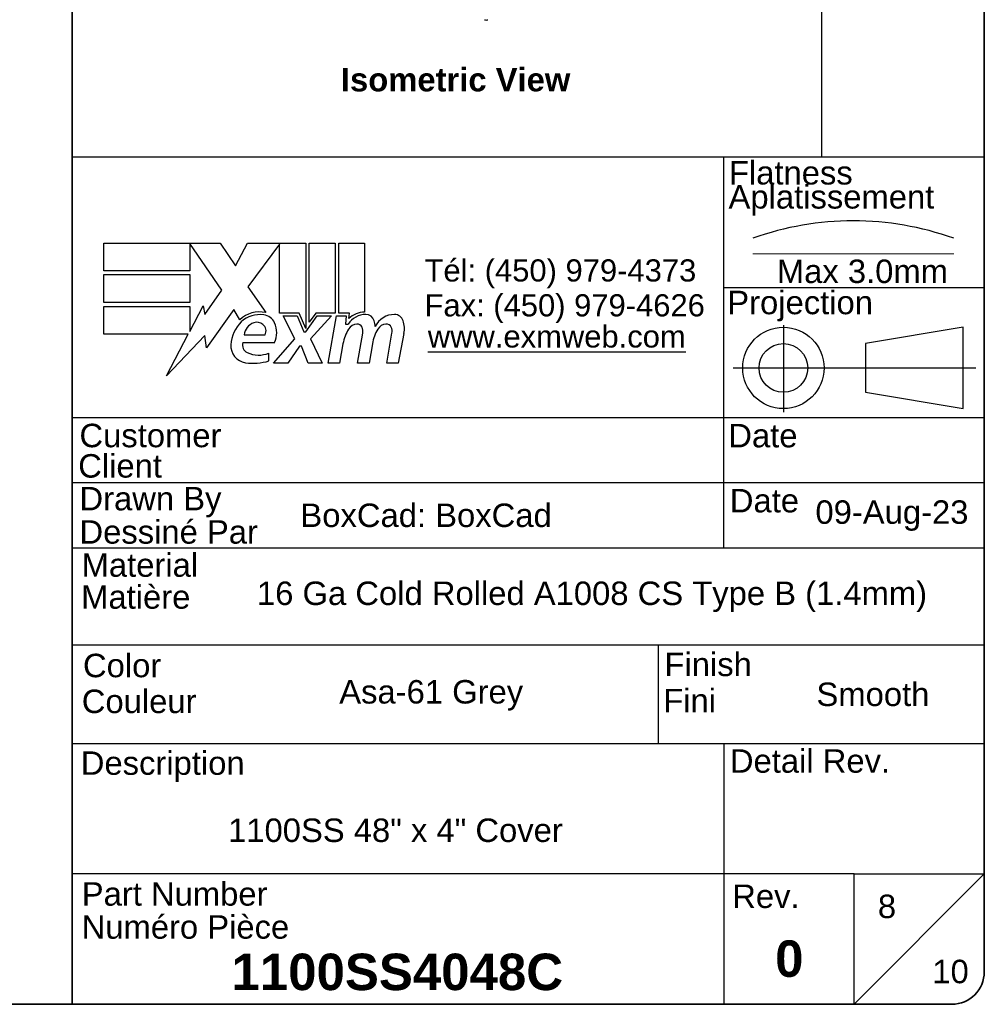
# Model space of a CAD drawing. Header units: inches. Extents: x 0 to 160, y -11 to 104.
# Tile 25 of 38: x 124 to 159, y 2 to 39. Entities that reach past the tile are written whole.
import ezdxf
from ezdxf.enums import TextEntityAlignment as Align

# ---------------------------------------------------------------- set-up
doc = ezdxf.new("R2010")
doc.units = ezdxf.units.IN
doc.header["$LTSCALE"] = 9.635087
doc.header["$MEASUREMENT"] = 0
doc.linetypes.add('CHAIN', pattern=[0.7087, 0.4724, -0.0591, 0.1181, -0.0591])
doc.linetypes.add('DASHED', pattern=[0.2067, 0.1654, -0.0413])
doc.layers.get('0').update_dxf_attribs({"lineweight": 25})
for name, color, linetype, lineweight in [('Centerline(ANSI)', 7, 'Continuous', 25), ('Sketch Geometry(ANSI)', 7, 'Continuous', 25), ('Symbols(ANSI)', 7, 'Continuous', 25), ('Visible Edges(ANSI)', 7, 'Continuous', 25)]:
    doc.layers.add(name, color=color, linetype=linetype, lineweight=lineweight)
doc.styles.add('Current-ANSI', font='arial.ttf')
doc.styles.add('Dimension-ANSI', font='arialbd.ttf')
doc.styles.add('Text Style44', font='arialbd.ttf')
doc.styles.add('Text Style83', font='FRE3OF9X.TTF')

# ---------------------------------------------------------------- blocks, each defined once
blk = doc.blocks.new('Title Blocks EXM - ANSI B')
for p, q in [((13.3719, 3.063), (13.3719, 3.17)), ((13.3719, 3.17), (13.8179, 3.17)), ((13.8239, 2.989), (13.7009, 3.1679)), ((13.7009, 3.1679), (13.7009, 3.063)), ((13.8179, 3.17), (13.8766, 3.0829)), ((13.8766, 3.0829), (13.9229, 3.17)), ((13.9229, 3.17), (14.1459, 3.17)), ((14.0459, 3.1658), (13.9239, 3.0025)), ((14.0459, 2.9005), (14.0459, 3.1658)), ((14.1459, 3.17), (14.1459, 2.8416)), ((14.1599, 3.17), (14.2589, 3.17)), ((14.1599, 2.866), (14.1599, 3.17)), ((14.2589, 3.17), (14.2589, 2.9005)), ((14.2729, 3.17), (14.3719, 3.17)), ((14.2729, 2.9005), (14.2729, 3.17)), ((14.3719, 3.17), (14.3719, 2.905)), ((13.7009, 3.063), (13.3719, 3.063)), ((13.3719, 3.049), (13.7009, 3.049)), ((13.3719, 2.942), (13.3719, 3.049)), ((13.7009, 3.049), (13.7009, 2.942)), ((13.7584, 2.8954), (13.8239, 2.989)), ((13.9239, 3.0025), (13.9929, 2.903)), ((13.7009, 2.942), (13.3719, 2.942)), ((13.3719, 2.82), (13.3719, 2.927)), ((13.3719, 2.927), (13.7009, 2.927)), ((13.7009, 2.831), (13.7519, 2.929)), ((13.7009, 2.927), (13.7009, 2.831)), ((13.7519, 2.929), (13.7584, 2.8954)), ((13.8699, 2.9145), (13.7651, 2.7677)), ((13.893, 2.876), (13.8699, 2.9145)), ((14.1209, 2.9005), (14.0459, 2.9005)), ((14.0589, 2.891), (14.1129, 2.891)), ((14.1049, 2.802), (14.0589, 2.891)), ((14.1129, 2.891), (14.1389, 2.8297)), ((14.1459, 2.8416), (14.1209, 2.9005)), ((14.1459, 2.8297), (14.1904, 2.891)), ((14.1849, 2.9005), (14.1599, 2.866)), ((14.2449, 2.891), (14.1639, 2.8026)), ((14.2589, 2.9005), (14.1849, 2.9005)), ((14.1904, 2.891), (14.2449, 2.891)), ((14.2319, 2.709), (14.264, 2.891)), ((14.264, 2.891), (14.3019, 2.891)), ((14.3139, 2.9005), (14.2729, 2.9005)), ((14.3019, 2.891), (14.2991, 2.859)), ((14.3121, 2.88), (14.3139, 2.9005)), ((14.2991, 2.859), (14.3087, 2.859)), ((13.6951, 2.82), (13.3719, 2.82)), ((13.6123, 2.661), (13.6951, 2.82)), ((13.7585, 2.815), (13.6123, 2.661)), ((13.7651, 2.7677), (13.7585, 2.815)), ((13.9099, 2.818), (13.9899, 2.818)), ((14.0229, 2.709), (14.1049, 2.802)), ((14.1389, 2.8297), (14.1459, 2.8297)), ((14.1639, 2.8026), (14.2089, 2.709)), ((14.3449, 2.709), (14.3651, 2.824)), ((14.4568, 2.709), (14.4771, 2.824)), ((14.523, 2.8232), (14.5008, 2.709)), ((13.9049, 2.788), (14.0269, 2.788)), ((14.1219, 2.774), (14.0769, 2.709)), ((14.1299, 2.774), (14.1219, 2.774)), ((14.1549, 2.709), (14.1299, 2.774)), ((14.2891, 2.784), (14.2759, 2.709)), ((14.4021, 2.784), (14.3889, 2.709)), ((14.0049, 2.718), (14.0049, 2.748)), ((14.0769, 2.709), (14.0229, 2.709)), ((14.2089, 2.709), (14.1549, 2.709)), ((14.2759, 2.709), (14.2319, 2.709)), ((14.3889, 2.709), (14.3449, 2.709)), ((14.5008, 2.709), (14.4568, 2.709))]:
    blk.add_line(p, q)
for centre, radius, start, end in [((13.9683, 2.7958), 0.11, 77.079, 133.1785), ((13.9683, 2.7958), 0.0996, 80.4085, 134.1684), ((13.9805, 2.8435), 0.0507, 23.8445, 85.0802), ((14.3761, 2.8159), 0.08, 89.4776, 147.4114), ((14.3702, 2.825), 0.08, 88.7952, 136.5849), ((14.3766, 2.8621), 0.0338, 16.9928, 89.4776), ((14.3171, 2.8439), 0.096, 3.6169, 16.9928), ((14.4864, 2.814), 0.0819, 89.6788, 153.9508), ((14.4867, 2.8609), 0.035, 18.4748, 89.6788), ((14.4288, 2.8415), 0.096, 349, 18.4748), ((13.9913, 2.772), 0.1327, 134.1684, 176.5646), ((13.9654, 2.8111), 0.056, 109.3797, 172.9975), ((13.959, 2.8295), 0.0365, 51.1652, 109.3797), ((13.9619, 2.8332), 0.0318, 331.4547, 51.1652), ((13.9409, 2.826), 0.094, 336.1555, 23.8445), ((14.4417, 2.757), 0.155, 147.5992, 170), ((14.3463, 2.8176), 0.042, 96.03, 147.5992), ((14.344, 2.8395), 0.02, 23.5571, 96.03), ((14.3248, 2.8311), 0.041, 350, 23.5571), ((14.5551, 2.7593), 0.155, 148.5584, 170.8257), ((14.4583, 2.8176), 0.042, 96.1027, 147.6083), ((14.456, 2.8395), 0.02, 23.5487, 96.1027), ((14.4367, 2.8311), 0.041, 349.9922, 23.5487), ((13.9245, 2.776), 0.0658, 176.5646, 261.5605), ((13.9355, 2.7789), 0.032, 163.5261, 244.6784), ((13.9656, 2.8424), 0.1023, 244.6784, 292.5609), ((13.9446, 2.9112), 0.2024, 261.5605, 287.3343)]:
    blk.add_arc(centre, radius, start, end)
at = {"layer": 'Centerline(ANSI)', "linetype": 'DASHED', "lineweight": 18, "ltscale": 0.507983}
blk.add_line((15.8615, 3.1283), (16.6325, 3.1283), dxfattribs=at)
at = {"layer": 'Centerline(ANSI)', "linetype": 'CHAIN', "ltscale": 0.185148}
blk.add_line((15.979, 2.8548), (15.979, 2.5213), dxfattribs=at)
at = {"layer": 'Centerline(ANSI)', "linetype": 'CHAIN', "ltscale": 0.437897}
blk.add_line((15.7859, 2.691), (16.7169, 2.691), dxfattribs=at)
at = {"layer": 'Sketch Geometry(ANSI)'}
for p, q in [((16.125, 10.687), (16.125, 3.5)), ((16.75, 10.562), (16.75, 0.375)), ((16.75, 3.5), (13.25, 3.5)), ((15.75, 2), (15.75, 3.5)), ((15.75, 3), (16.75, 3)), ((16.6692, 2.847), (16.2942, 2.7845)), ((16.6692, 2.535), (16.6692, 2.847)), ((16.2942, 2.7845), (16.2942, 2.5975)), ((16.2942, 2.5975), (16.6692, 2.535)), ((16.75, 2.5), (13.25, 2.5)), ((16.75, 2.25), (13.25, 2.25)), ((16.75, 2), (13.25, 2)), ((13.25, 1.6292), (16.75, 1.6292)), ((15.4988, 1.6292), (15.4988, 1.25)), ((13.25, 1.25), (16.75, 1.25)), ((15.75, 1.25), (15.75, 0.75)), ((15.75, 0.75), (13.25, 0.75)), ((16.25, 0.75), (15.75, 0.75)), ((15.75, 0.75), (15.75, 0.25)), ((16.25, 0.25), (16.25, 0.75)), ((16.25, 0.75), (16.75, 0.75)), ((16.25, 0.25), (16.75, 0.75)), ((16.625, 0.25), (13.25, 0.25))]:
    blk.add_line(p, q, dxfattribs=at)
at = {"layer": 'Sketch Geometry(ANSI)', "linetype": 'Continuous', "lineweight": 35}
for p in [(13.25, 8.625), (13.25, 0.25)]:
    blk.add_line(p, (13.25, 3.5), dxfattribs=at)
at = {"layer": 'Sketch Geometry(ANSI)'}
for radius in [0.156, 0.0935]:
    blk.add_circle((15.979, 2.691), radius, dxfattribs=at)
for centre, radius, start, end in [((16.247, 2.1118), 1.1434, 70.2973, 109.7027), ((16.625, 0.375), 0.125, 270, 0)]:
    blk.add_arc(centre, radius, start, end, dxfattribs=at)
at = {"layer": 'Symbols(ANSI)', "color": 7, "char_height": 0.09, "style": 'Current-ANSI'}
for s, insert, attachment_point in [('\\fArial|b1|i0;{\\H0.0900;Isometric View}', (14.2811, 3.8417), 1), ('Flatness', (15.7699, 3.3932), 7), ('Aplatissement', (15.7685, 3.2751), 7), ('Max 3.0mm', (15.9539, 3.0153), 7), ('Projection', (15.7637, 2.8698), 7), ('Customer', (13.2778, 2.3855), 7), ('Date', (15.7677, 2.385), 7), ('Client', (13.273, 2.269), 7), ('Drawn By', (13.2779, 2.1175), 7), ('Dessiné Par', (13.2779, 2.0156), 7), ('Material', (13.2861, 1.8886), 7), ('Matière', (13.2843, 1.7661), 7), ('Color', (13.2914, 1.5033), 7), ('Finish', (15.5226, 1.5076), 7), ('Couleur', (13.2867, 1.3658), 7), ('Fini', (15.5179, 1.37), 7), ('Detail Rev.', (15.7736, 1.137), 7), ('Description', (13.2829, 1.1031), 7), ('Part Number', (13.2867, 0.6271), 7), ('Numéro Pièce', (13.2862, 0.5004), 7)]:
    blk.add_mtext(s, dxfattribs=dict(at, insert=insert, attachment_point=attachment_point))
at = {"layer": 'Symbols(ANSI)', "color": 7, "insert": (14.6019, 3.1074), "char_height": 0.085, "attachment_point": 1, "line_spacing_factor": 0.944221, "style": 'Current-ANSI'}
blk.add_mtext('\\fArial|b0|i0;{\\H0.0850;Tél: (450) 979-4373\\PFax: (450) 979-4626}', dxfattribs=at)
at = {"layer": 'Symbols(ANSI)', "color": 5, "true_color": 0x0000ff, "insert": (14.6145, 2.8542), "char_height": 0.085, "attachment_point": 1, "style": 'Dimension-ANSI'}
blk.add_mtext('\\fArial|b0|i0;{\\H0.0850;\\Lwww.exmweb.com}', dxfattribs=at)
at = {"layer": 'Symbols(ANSI)', "color": 7, "char_height": 0.09, "style": 'Current-ANSI'}
for s, insert, width, attachment_point in [('Date', (15.7734, 2.1356), 0.265541, 7), ('BoxCad: BoxCad', (14.1257, 2.1251), 1.623619, 4), ('Rev.', (15.7827, 0.6181), 0.258544, 7)]:
    blk.add_mtext(s, dxfattribs=dict(at, insert=insert, width=width, attachment_point=attachment_point))
at = {"layer": 'Symbols(ANSI)', "color": 7, "style": 'Current-ANSI'}
for tag, p in [('REV1', (13.3753, 10.3127)), ('REV1DATE', (15.7496, 10.31)), ('REV1BY', (16.4371, 10.3133)), ('REV2', (13.3734, 9.9377)), ('REV2DATE', (15.7475, 9.9406)), ('REV2BY', (16.4372, 9.9385)), ('REV3', (13.3741, 9.563)), ('REV3DATE', (15.7516, 9.563)), ('REV3BY', (16.4372, 9.5635)), ('REV4', (13.3766, 9.1879)), ('REV4DATE', (15.7516, 9.1879)), ('REV4BY', (16.4411, 9.1885)), ('REV5', (13.3734, 8.8129)), ('REV5DATE', (15.7516, 8.8129)), ('REV5BY', (16.4379, 8.8113)), ('MFG_APPROVED_DATE', (16.3934, 2.3745)), ('DETAIL_REV', (16.2494, 0.9257))]:
    blk.add_attdef(tag, text='', height=0.09, dxfattribs=at).set_placement(p, align=Align.MIDDLE_CENTER)
for tag, p in [('REV1DESC', (13.5255, 10.3098)), ('REV2DESC', (13.5253, 9.9374)), ('REV3DESC', (13.528, 9.5635)), ('REV4DESC', (13.533, 9.1903)), ('REV5DESC', (13.5322, 8.8113)), ('COMPANY', (14.1202, 2.375))]:
    blk.add_attdef(tag, text='', height=0.09, dxfattribs=at).set_placement(p, align=Align.MIDDLE_LEFT)
at = {"layer": 'Symbols(ANSI)', "color": 7, "style": 'Text Style83'}
blk.add_attdef('BARCODE_001', (16.6422, 4.1418), '', height=0.4, rotation=90, dxfattribs=at)
at = {"layer": 'Symbols(ANSI)', "color": 7}
for tag, p, height, style in [('IDW_DATE_001', (16.102, 2.093), 0.09, 'Current-ANSI'), ('MATERIEL_001', (13.9591, 1.7815), 0.09, 'Current-ANSI'), ('COLOR_001', (14.2747, 1.4037), 0.09, 'Current-ANSI'), ('FINISH_001', (16.106, 1.3941), 0.09, 'Current-ANSI'), ('IDW_DESC_001', (13.8482, 0.8726), 0.09, 'Current-ANSI'), ('Sheet_Number_001', (16.3416, 0.5807), 0.09, 'Current-ANSI'), ('IDW_REV_001', (15.9474, 0.3552), 0.14, 'Text Style44'), ('IDW_NAME_001', (13.8613, 0.3043), 0.14, 'Text Style44'), ('Number_of_sheets_001', (16.5505, 0.3309), 0.09, 'Current-ANSI')]:
    blk.add_attdef(tag, p, '', height=height, dxfattribs=dict(at, style=style))
blk = doc.blocks.new('Borders 8_EXM - B (Inch)')
at = {"layer": 'Sketch Geometry(ANSI)', "linetype": 'Continuous', "lineweight": 35}
for p, q in [((16.5229, 0.3795), (16.5229, 10.5665)), ((0.3979, 0.2545), (16.3979, 0.2545))]:
    blk.add_line(p, q, dxfattribs=at)
blk.add_arc((16.3979, 0.3795), 0.125, 270, 0, dxfattribs=at)
at = {"layer": 'Symbols(ANSI)', "color": 7, "style": 'Current-ANSI'}
blk.add_attdef('FILENAME_AND_PATH_001', (6.1601, 10.7181), '', height=0.09, dxfattribs=at)

msp = doc.modelspace()

# ---------------------------------------------------------------- linework, layer by layer
at = {"layer": 'Visible Edges(ANSI)'}
msp.add_ellipse((140.7801, 38.8762), major_axis=(-0.086, 0), ratio=0.5773503, start_param=0.7853982, end_param=2.3561945, dxfattribs=at)

# ---------------------------------------------------------------- block references
at = {"xscale": 9.63508662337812, "yscale": 9.63508662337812, "zscale": 9.63508662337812}
msp.add_blockref('Borders 8_EXM - B (Inch)', (0, 0), dxfattribs=at)
ref = msp.add_blockref('Title Blocks EXM - ANSI B', (-2.1885, 0.0438), dxfattribs=dict(xscale=9.63508662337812, yscale=9.63508662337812, zscale=9.63508662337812))
ref.add_attrib('COLOR_001', 'Asa-61 Grey', (135.3496, 13.5686), dxfattribs={"layer": 'Symbols(ANSI)', "color": 7, "height": 0.867158, "style": 'Current-ANSI'})
ref.add_attrib('IDW_DATE_001', '09-Aug-23', (152.9552, 20.2097), dxfattribs={"layer": 'Symbols(ANSI)', "color": 7, "height": 0.86716, "style": 'Current-ANSI'})
ref.add_attrib('IDW_REV_001', '0', (151.4657, 3.4665), dxfattribs={"layer": 'Symbols(ANSI)', "color": 7, "height": 1.3489, "style": 'Text Style44'})
ref.add_attrib('Sheet_Number_001', '8', (155.2641, 5.639), dxfattribs={"layer": 'Symbols(ANSI)', "color": 7, "height": 0.8672, "style": 'Current-ANSI'})
ref.add_attrib('Number_of_sheets_001', '10', (157.2774, 3.2317), dxfattribs={"layer": 'Symbols(ANSI)', "color": 7, "height": 0.86716, "style": 'Current-ANSI'})
ref.add_attrib('IDW_DESC_001', '1100SS 48" x 4" Cover', (131.24, 8.4515), dxfattribs={"layer": 'Symbols(ANSI)', "color": 7, "height": 0.867158, "style": 'Current-ANSI'})
ref.add_attrib('IDW_NAME_001', '1100SS4048C', (131.3667, 2.9762), dxfattribs={"layer": 'Symbols(ANSI)', "color": 7, "height": 1.348912, "style": 'Text Style44'})
ref.add_attrib('FINISH_001', 'Smooth', (152.9941, 13.4759), dxfattribs={"layer": 'Symbols(ANSI)', "color": 7, "height": 0.86716, "style": 'Current-ANSI'})
ref.add_attrib('MATERIEL_001', '16 Ga Cold Rolled A1008 CS Type B (1.4mm)', (132.3082, 17.209), dxfattribs={"layer": 'Symbols(ANSI)', "color": 7, "height": 0.867158, "style": 'Current-ANSI'})

doc.saveas('drawing.dxf')
